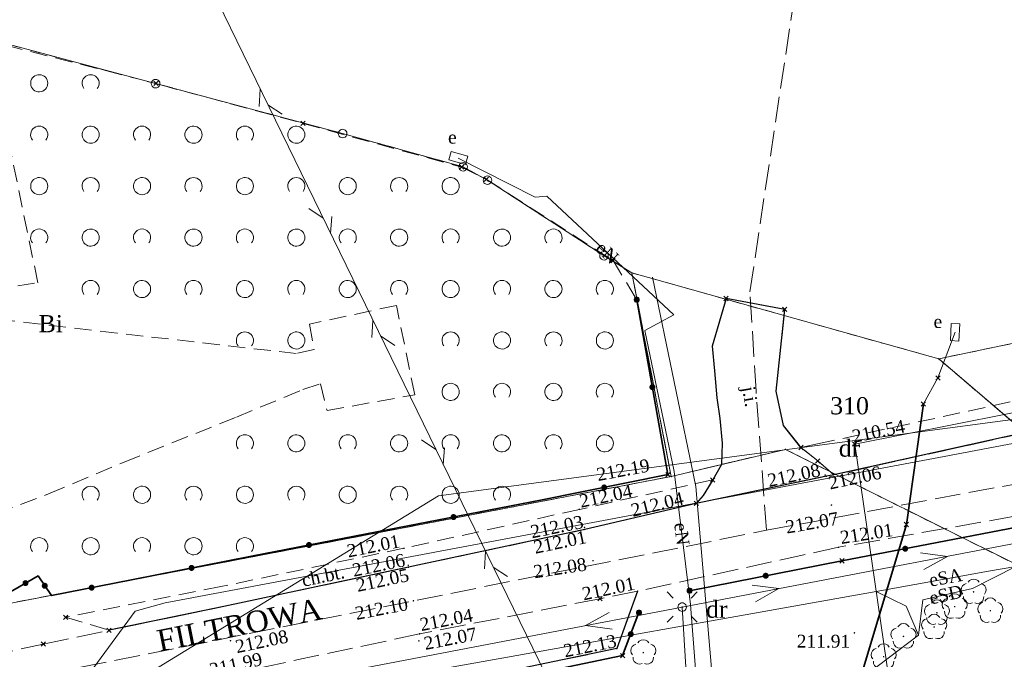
# Model space of a CAD drawing. Extents: x 7414218 to 7427513, y 5544630 to 5555035.
# Tile 22 of 46: x 7419448 to 7419505, y 5549651 to 5549689. Entities that reach past the tile are written whole.
import ezdxf
from ezdxf.enums import TextEntityAlignment as Align

# ---------------------------------------------------------------- set-up
doc = ezdxf.new("R2010")
doc.units = 0
for name, pattern in [('PRZER1-1', [1, 0.5, -0.5]), ('PRZER2-1', [1.5, 1, -0.5]), ('PRZER3-1', [2, 1.5, -0.5])]:
    doc.linetypes.add(name, pattern=pattern)
doc.layers.get('0').update_dxf_attribs({"linetype": 'CONTINUOUS'})
for name, color, linetype, lineweight in [('EGDE', 7, 'CONTINUOUS', 18), ('EGDE_O', 7, 'CONTINUOUS', 18), ('EGPG', 7, 'CONTINUOUS', 18), ('GOSRBG', 7, 'CONTINUOUS', 18), ('GUPPRZ_O', 7, 'CONTINUOUS', 18), ('OTKC', 7, 'CONTINUOUS', 18), ('OTKC_O', 7, 'CONTINUOUS', 18), ('OTKJ', 7, 'CONTINUOUS', 18), ('OTKJ_O', 7, 'CONTINUOUS', 18), ('OTKK', 7, 'CONTINUOUS', 25), ('OTOO', 7, 'CONTINUOUS', 35), ('OTRS', 7, 'CONTINUOUS', 13), ('OTRS_O', 7, 'CONTINUOUS', 13), ('OTZK', 7, 'CONTINUOUS', 18), ('SUEO', 7, 'CONTINUOUS', 18), ('SULO', 7, 'CONTINUOUS', 35)]:
    doc.layers.add(name, color=color, linetype=linetype, lineweight=lineweight)
for name, color, linetype, lineweight, true_color in [('EGUG', 7, 'CONTINUOUS', 18, 0x008000), ('EGUG_O', 7, 'CONTINUOUS', 18, 0x008000), ('GELULI', 7, 'CONTINUOUS', 18, 0xfeffff), ('GELULI_O', 7, 'CONTINUOUS', 18, 0xfeffff), ('GSPPRB', 7, 'CONTINUOUS', 18, 0x80ffff), ('OTZL', 7, 'CONTINUOUS', 18, 0x008000), ('SUEP', 1, 'CONTINUOUS', 18, 0xff0000), ('SUEP_O', 1, 'CONTINUOUS', 18, 0xff0000), ('SUES', 1, 'CONTINUOUS', 18, 0xff0000), ('SUES_O', 1, 'CONTINUOUS', 18, 0xff0000), ('SUTP', 7, 'CONTINUOUS', 18, 0xff9100), ('SUWP', 5, 'CONTINUOUS', 18, 0x0000ff)]:
    doc.layers.add(name, color=color, linetype=linetype, lineweight=lineweight, true_color=true_color)
doc.styles.add('Times New Roman', font='times.ttf')

# ---------------------------------------------------------------- blocks, each defined once
blk = doc.blocks.new('GSPWPS1')
blk.add_hatch(color=0).paths.add_polyline_path([(-0.045, 0), (-0.043467, -0.011647), (-0.038971, -0.0225), (-0.03182, -0.03182), (-0.0225, -0.038971), (-0.011647, -0.043467), (0, -0.045), (0.011647, -0.043467), (0.0225, -0.038971), (0.03182, -0.03182), (0.038971, -0.0225), (0.043467, -0.011647), (0.045, 0), (0.043467, 0.011647), (0.038971, 0.0225), (0.03182, 0.03182), (0.0225, 0.038971), (0.011647, 0.043467), (0, 0.045), (-0.011647, 0.043467), (-0.0225, 0.038971), (-0.03182, 0.03182), (-0.038971, 0.0225), (-0.043467, 0.011647)])
blk = doc.blocks.new('GSPRDL1')
blk.add_hatch(color=0).paths.add_polyline_path([(0, -0.045), (0.013906, -0.042798), (0.02645, -0.036406), (0.036406, -0.02645), (0.042798, -0.013906), (0.045, 0), (0.042798, 0.013906), (0.036406, 0.02645), (0.02645, 0.036406), (0.013906, 0.042798), (0, 0.045), (-0.013906, 0.042798), (-0.02645, 0.036406), (-0.036406, 0.02645), (-0.042798, 0.013906), (-0.045, 0), (-0.042798, -0.013906), (-0.036406, -0.02645), (-0.02645, -0.036406), (-0.013906, -0.042798)])
at = {"color": 0}
for points in [[(-0.324277, 0.563333), (-0.240553, 0.662679), (-0.127956, 0.727494), (0, 0.75), (0.127956, 0.727494), (0.240553, 0.662679), (0.324277, 0.563333)], [(-0.635969, -0.134326), (-0.70458, -0.024001), (-0.731429, 0.103115), (-0.713292, 0.231763), (-0.652348, 0.346501), (-0.55591, 0.433559), (-0.435555, 0.482485)], [(0.435555, 0.482485), (0.55591, 0.433559), (0.652348, 0.346501), (0.713292, 0.231763), (0.731429, 0.103115), (0.70458, -0.024001), (0.635969, -0.134326)], [(-0.068773, -0.646351), (-0.194901, -0.677512), (-0.324092, -0.663766), (-0.440839, -0.606763), (-0.531129, -0.513345), (-0.584125, -0.394725), (-0.593465, -0.265141)], [(0.593465, -0.265141), (0.584125, -0.394725), (0.531129, -0.513345), (0.440839, -0.606763), (0.324092, -0.663766), (0.194901, -0.677512), (0.068773, -0.646351)]]:
    blk.add_lwpolyline(points, dxfattribs=at)
blk = doc.blocks.new('GSSZAD1')
at = {"color": 0}
blk.add_lwpolyline([(0.5, 0), (0.490964, 0.094626), (0.464184, 0.185831), (0.420627, 0.27032), (0.361867, 0.34504), (0.290028, 0.407288), (0.207708, 0.454816), (0.117879, 0.485906), (0.023791, 0.499434), (-0.071157, 0.494911), (-0.163534, 0.4725), (-0.25, 0.433013), (-0.32743, 0.377875), (-0.393027, 0.309079), (-0.444418, 0.229113), (-0.479746, 0.140866), (-0.497736, 0.047528), (-0.497736, -0.047528), (-0.479746, -0.140866), (-0.444418, -0.229113), (-0.393027, -0.309079), (-0.32743, -0.377875), (-0.25, -0.433013), (-0.163534, -0.4725), (-0.071157, -0.494911), (0.023791, -0.499434), (0.117879, -0.485906), (0.207708, -0.454816), (0.290028, -0.407288), (0.361867, -0.34504), (0.420627, -0.27032), (0.464184, -0.185831), (0.490964, -0.094626)], close=True, dxfattribs=at)
blk = doc.blocks.new('GSSZAD2')
at = {"color": 0}
blk.add_lwpolyline([(-0.390312, -0.3125), (-0.445567, -0.226869), (-0.482312, -0.131814), (-0.49902, -0.031282), (-0.494998, 0.070549), (-0.470412, 0.169449), (-0.426283, 0.26131), (-0.364446, 0.342315), (-0.287468, 0.409099), (-0.198548, 0.458889), (-0.10138, 0.489614), (0, 0.5), (0.10138, 0.489614), (0.198548, 0.458889), (0.287468, 0.409099), (0.364446, 0.342315), (0.426283, 0.26131), (0.470412, 0.169449), (0.494998, 0.070549), (0.49902, -0.031282), (0.482312, -0.131814), (0.445567, -0.226869), (0.390312, -0.3125)], dxfattribs=at)
blk = doc.blocks.new('GUPESE1')
at = {"color": 0}
blk.add_lwpolyline([(-0.5, -0.25), (-0.5, 0.25), (0.5, 0.25), (0.5, -0.25)], close=True, dxfattribs=at)
blk = doc.blocks.new('GUPELA2')
blk.add_hatch(color=0).paths.add_polyline_path([(-0.001087, 0.044987), (0.011881, 0.043403), (0.021281, 0.03965), (0.030065, 0.033482), (0.038133, 0.023893), (0.043117, 0.012881), (0.044986, 0.001113), (0.044323, -0.007777), (0.040557, -0.019497), (0.033417, -0.030138), (0.024849, -0.037517), (0.013788, -0.042836), (0.002013, -0.044955), (-0.00982, -0.043916), (-0.020466, -0.040077), (-0.029541, -0.033946), (-0.036867, -0.025804), (-0.04187, -0.01649), (-0.04461, -0.005909), (-0.044532, 0.006476), (-0.041285, 0.017903), (-0.034764, 0.028574), (-0.024479, 0.03776), (-0.013449, 0.042943)])
at = {"color": 0}
for points in [[(-0.883883, 0.883883), (-0.53033, 0.53033)], [(0.883883, 0.883883), (0.53033, 0.53033)], [(-0.883883, -0.883883), (-0.53033, -0.53033)], [(0.883883, -0.883883), (0.53033, -0.53033)]]:
    blk.add_lwpolyline(points, dxfattribs=at)
blk = doc.blocks.new('GUPELA1')
at = {"color": 0}
blk.add_lwpolyline([(0, 0.25), (0.064705, 0.241481), (0.125, 0.216506), (0.176777, 0.176777), (0.216506, 0.125), (0.241481, 0.064705), (0.25, 0), (0.241481, -0.064705), (0.216506, -0.125), (0.176777, -0.176777), (0.125, -0.216506), (0.064705, -0.241481), (0, -0.25), (-0.064705, -0.241481), (-0.125, -0.216506), (-0.176777, -0.176777), (-0.216506, -0.125), (-0.241481, -0.064705), (-0.25, 0), (-0.241481, 0.064705), (-0.216506, 0.125), (-0.176777, 0.176777), (-0.125, 0.216506), (-0.064705, 0.241481)], close=True, dxfattribs=at)
blk = doc.blocks.new('GEPPGD1_1')
at = {"color": 0}
blk.add_lwpolyline([(0, 0.25), (0.077254, 0.237764), (0.146946, 0.202254), (0.202254, 0.146946), (0.237764, 0.077254), (0.25, 0), (0.237764, -0.077254), (0.202254, -0.146946), (0.146946, -0.202254), (0.077254, -0.237764), (0, -0.25), (-0.077254, -0.237764), (-0.146946, -0.202254), (-0.202254, -0.146946), (-0.237764, -0.077254), (-0.25, 0), (-0.237764, 0.077254), (-0.202254, 0.146946), (-0.146946, 0.202254), (-0.077254, 0.237764)], close=True, dxfattribs=at)
blk = doc.blocks.new('GEPPGD1_2')
blk.add_hatch(color=0).paths.add_polyline_path([(0, -0.045), (0.013906, -0.042798), (0.02645, -0.036406), (0.036406, -0.02645), (0.042798, -0.013906), (0.045, 0), (0.042798, 0.013906), (0.036406, 0.02645), (0.02645, 0.036406), (0.013906, 0.042798), (0, 0.045), (-0.013906, 0.042798), (-0.02645, 0.036406), (-0.036406, 0.02645), (-0.042798, 0.013906), (-0.045, 0), (-0.042798, -0.013906), (-0.036406, -0.02645), (-0.02645, -0.036406), (-0.013906, -0.042798)])
blk = doc.blocks.new('GSPPRB0')
at = {"color": 0, "lineweight": 18}
for points in [[(-0.12726, -0.12726), (0.12726, 0.12726)], [(-0.12726, 0.12726), (0.12726, -0.12726)]]:
    blk.add_lwpolyline(points, dxfattribs=at)
blk = doc.blocks.new('KOLO')
blk.add_hatch(color=0).paths.add_polyline_path([(-0.175, 0), (-0.169037, -0.045293), (-0.151554, -0.0875), (-0.123744, -0.123744), (-0.0875, -0.151554), (-0.045293, -0.169037), (0, -0.175), (0.045293, -0.169037), (0.0875, -0.151554), (0.123744, -0.123744), (0.151554, -0.0875), (0.169037, -0.045293), (0.175, 0), (0.169037, 0.045293), (0.151554, 0.0875), (0.123744, 0.123744), (0.0875, 0.151554), (0.045293, 0.169037), (0, 0.175), (-0.045293, 0.169037), (-0.0875, 0.151554), (-0.123744, 0.123744), (-0.151554, 0.0875), (-0.169037, 0.045293)])
blk = doc.blocks.new('GSLKOG1')
blk.add_hatch(color=0).paths.add_polyline_path([(-0.175, 0), (-0.169037, -0.045293), (-0.151554, -0.0875), (-0.123744, -0.123744), (-0.0875, -0.151554), (-0.045293, -0.169037), (0, -0.175), (0.045293, -0.169037), (0.0875, -0.151554), (0.123744, -0.123744), (0.151554, -0.0875), (0.169037, -0.045293), (0.175, 0), (0.169037, 0.045293), (0.151554, 0.0875), (0.123744, 0.123744), (0.0875, 0.151554), (0.045293, 0.169037), (0, 0.175), (-0.045293, 0.169037), (-0.0875, 0.151554), (-0.123744, 0.123744), (-0.151554, 0.0875), (-0.169037, 0.045293)])
blk = doc.blocks.new('SUTP1')
at = {"color": 0}
for points in [[(-0.0675, 0), (-0.9325, -0.5)], [(0.9325, 0), (0.0675, 0.5)]]:
    blk.add_lwpolyline(points, dxfattribs=at)
blk = doc.blocks.new('SUEP1')
at = {"color": 0}
blk.add_lwpolyline([(-0.75, -0.5), (0.75, 0), (-0.75, 0.5)], dxfattribs=at)

msp = doc.modelspace()

# ---------------------------------------------------------------- linework, layer by layer
at = {"layer": 'EGDE', "linetype": 'Continuous', "lineweight": 18, "elevation": 10.22}
msp.add_lwpolyline([(7419368.46, 5549590.89), (7419408.05, 5549627.17), (7419413.08, 5549630.04), (7419421.11, 5549632.38), (7419444.75, 5549635.91), (7419443.45, 5549653.88), (7419485.54, 5549661.95), (7419483.25, 5549673.82), (7419481.62, 5549674.82), (7419474.82, 5549679.23), (7419473.4, 5549680.01), (7419466.37, 5549681.95), (7419455.46, 5549684.86), (7419445.38, 5549687.55), (7419448.71, 5549709.7), (7419438.09, 5549711.85), (7419426.24, 5549714.17), (7419407.93, 5549717.66), (7419422.79, 5549831.55)], dxfattribs=at)
for points in [[(7419518.53, 5549654.85), (7419525.33, 5549656.97), (7419553.44, 5549661.25), (7419531.94, 5549661.5), (7419506.32, 5549664.39), (7419501.15, 5549668.81), (7419483.25, 5549673.82), (7419485.54, 5549661.95), (7419492.2, 5549663.53), (7419505.87, 5549656.71)], [(7419506.32, 5549664.39), (7419514.4, 5549666.27), (7419515.07, 5549671.72), (7419501.15, 5549668.81)], [(7419485.54, 5549661.95), (7419443.45, 5549653.88), (7419444.75, 5549635.91), (7419472.27, 5549640.92), (7419502.4, 5549649.81), (7419518.53, 5549654.85), (7419505.87, 5549656.71), (7419492.2, 5549663.53)]]:
    msp.add_lwpolyline(points, close=True, dxfattribs=at)
at = {"layer": 'EGUG', "linetype": 'PRZER1-1', "lineweight": 18, "elevation": 10.08}
for points in [[(7419466.37, 5549681.95), (7419455.46, 5549684.86), (7419445.38, 5549687.55), (7419448.71, 5549709.7), (7419438.09, 5549711.85), (7419426.24, 5549714.17), (7419407.93, 5549717.66), (7419407.08, 5549709.09), (7419398.86, 5549706.79), (7419402.29, 5549696.24), (7419404.23, 5549686.64), (7419405.59, 5549686.88), (7419411.89, 5549673.12), (7419416.59, 5549649.35), (7419418.25, 5549642.29), (7419443.92, 5549647.37), (7419443.45, 5549653.88), (7419485.54, 5549661.95), (7419483.25, 5549673.82), (7419481.62, 5549674.82), (7419474.82, 5549679.23), (7419473.4, 5549680.01)], [(7419553.44, 5549661.25), (7419531.94, 5549661.5), (7419506.32, 5549664.39), (7419501.15, 5549668.81), (7419483.25, 5549673.82), (7419485.54, 5549661.95), (7419492.2, 5549663.53), (7419505.87, 5549656.71), (7419518.53, 5549654.85), (7419525.33, 5549656.97)], [(7419501.15, 5549668.81), (7419506.32, 5549664.39), (7419514.4, 5549666.27), (7419515.07, 5549671.72)], [(7419502.4, 5549649.81), (7419518.53, 5549654.85), (7419505.87, 5549656.71), (7419492.2, 5549663.53), (7419485.54, 5549661.95), (7419443.45, 5549653.88), (7419443.92, 5549647.37), (7419444.75, 5549635.91), (7419472.27, 5549640.92)]]:
    msp.add_lwpolyline(points, close=True, dxfattribs=at)
at = {"layer": 'GELULI', "linetype": 'PRZER3-1', "lineweight": 18, "elevation": 9.97}
for points in [[(7419491.1, 5549658.81), (7419490.49, 5549666.93), (7419490.13, 5549672.72), (7419502.97, 5549757.8)], [(7419191.83, 5549597.86), (7419227.51, 5549604.5), (7419236.51, 5549606.21), (7419266.71, 5549612.67), (7419285.91, 5549616.73), (7419342.82, 5549629.2), (7419396.93, 5549640.48), (7419420.12, 5549645.6), (7419443.26, 5549649.26), (7419491.1, 5549658.81), (7419573.08, 5549674.07), (7419586.74, 5549676.61), (7419595.56, 5549678.05), (7419603.85, 5549679.58), (7419642.24, 5549682.49), (7419682.46, 5549681.4), (7419701.55, 5549681.61), (7419707.82, 5549682.12), (7419711.97, 5549682.6), (7419717.23, 5549683.96), (7419737.16, 5549689.09), (7419817.2, 5549713.1), (7419833.72, 5549718.92), (7419847.85, 5549724.55)]]:
    msp.add_lwpolyline(points, dxfattribs=at)
at = {"layer": 'GOSRBG', "linetype": 'Continuous', "lineweight": 18, "elevation": 10.04}
msp.add_lwpolyline([(7419615.774, 5549580.427), (7419627.462, 5549681.489), (7419471.968, 5549660.82), (7419431.639, 5549636.152), (7419428.19, 5549596.998), (7419413.018, 5549502.167), (7419456.743, 5549498.498), (7419481.58, 5549497.212), (7419522.704, 5549494.583), (7419537.085, 5549494.391), (7419547.298, 5549493.821), (7419605.188, 5549491.067)], close=True, dxfattribs=at)
at = {"layer": 'OTKC', "linetype": 'PRZER2-1', "lineweight": 18, "elevation": 10.18}
msp.add_lwpolyline([(7419508.84, 5549665.09), (7419495.03, 5549662.04), (7419494.09, 5549662.86), (7419493.11, 5549663.64), (7419494.08, 5549663.85), (7419508.44, 5549666.98)], dxfattribs=at)
msp.add_lwpolyline([(7419459.26, 5549655.53), (7419450.21, 5549653.74), (7419452.75, 5549652.98), (7419459.44, 5549654.37), (7419470.21, 5549656.66), (7419480.5, 5549658.86), (7419487, 5549660.38), (7419487.41, 5549660.84), (7419487.96, 5549661.75), (7419480.18, 5549660.03), (7419469.95, 5549657.76)], close=True, dxfattribs=at)
at = {"layer": 'OTKJ', "linetype": 'PRZER3-1', "lineweight": 18, "elevation": 10.18}
for points in [[(7419696.78, 5549678.68), (7419686.22, 5549679.09), (7419677.62, 5549679.39), (7419665.01, 5549679.65), (7419653.55, 5549680), (7419642.5, 5549680.2), (7419629.17, 5549679.75), (7419617.26, 5549678.86), (7419605.03, 5549677.19), (7419599.08, 5549676.17), (7419583.82, 5549673.6), (7419582.36, 5549673.39), (7419569.47, 5549671.08), (7419560.71, 5549669.5), (7419557.95, 5549669), (7419555.66, 5549668.57), (7419541.09, 5549666.03), (7419524.38, 5549663.16), (7419509.52, 5549660.32), (7419495.3, 5549657.82), (7419483.58, 5549655.26)], [(7419443.71, 5549651.03), (7419448.91, 5549652.18), (7419452.75, 5549652.98), (7419459.44, 5549654.37), (7419470.21, 5549656.66), (7419480.5, 5549658.86), (7419487, 5549660.38), (7419494.59, 5549661.96), (7419495.03, 5549662.04), (7419508.84, 5549665.09), (7419522.46, 5549668.03), (7419523.58, 5549668.22), (7419539.19, 5549670.94), (7419540.36, 5549671.13), (7419554.75, 5549673.61), (7419568.52, 5549676.07)], [(7419483.58, 5549655.26), (7419481.39, 5549654.82), (7419470.86, 5549652.77), (7419460.28, 5549650.52), (7419457.95, 5549650.04), (7419449.8, 5549648.26), (7419447.06, 5549647.71)]]:
    msp.add_lwpolyline(points, dxfattribs=at)
for points in [[(7419488.21, 5549666.54), (7419488.07, 5549668.12), (7419487.93, 5549669.54), (7419488.74, 5549672.33), (7419492.16, 5549671.69), (7419491.66, 5549666.92), (7419492.09, 5549664.93), (7419493.11, 5549663.64), (7419494.09, 5549662.86), (7419495.03, 5549662.04), (7419494.59, 5549661.96), (7419487, 5549660.38), (7419487.41, 5549660.84), (7419487.96, 5549661.75), (7419488.48, 5549662.64), (7419488.51, 5549663.89), (7419488.37, 5549665.34)], [(7419457.95, 5549650.04), (7419460.66, 5549647.45), (7419471.36, 5549649.63), (7419482.37, 5549651.91), (7419483.58, 5549655.26), (7419481.39, 5549654.82), (7419470.86, 5549652.77), (7419460.28, 5549650.52)]]:
    msp.add_lwpolyline(points, close=True, dxfattribs=at)
at = {"layer": 'OTKK', "linetype": 'Continuous', "lineweight": 25, "elevation": 10.18}
for points in [[(7419493.11, 5549663.64), (7419492.09, 5549664.93), (7419491.66, 5549666.92), (7419492.16, 5549671.69), (7419488.74, 5549672.33), (7419487.93, 5549669.54), (7419488.07, 5549668.12), (7419488.21, 5549666.54), (7419488.37, 5549665.34), (7419488.51, 5549663.89), (7419488.48, 5549662.64), (7419487.96, 5549661.75), (7419487.41, 5549660.84), (7419487, 5549660.38)], [(7419522.46, 5549668.03), (7419508.84, 5549665.09), (7419495.03, 5549662.04), (7419494.59, 5549661.96), (7419487, 5549660.38)], [(7419487, 5549660.38), (7419480.5, 5549658.86), (7419470.21, 5549656.66), (7419459.44, 5549654.37), (7419452.75, 5549652.98)], [(7419483.58, 5549655.26), (7419482.37, 5549651.91), (7419471.36, 5549649.63), (7419460.66, 5549647.45), (7419457.95, 5549650.04), (7419449.8, 5549648.26), (7419447.06, 5549647.71)]]:
    msp.add_lwpolyline(points, dxfattribs=at)
at = {"layer": 'OTOO', "linetype": 'Continuous', "lineweight": 35, "elevation": 10.18}
for points in [[(7419486.61, 5549655.29), (7419495.5, 5549657.03), (7419510.25, 5549659.86), (7419524.52, 5549662.53), (7419540.27, 5549665.15), (7419556.13, 5549668), (7419569.6, 5549670.41), (7419581.96, 5549672.62)], [(7419446.6, 5549655.01), (7419447.14, 5549655.31), (7419448.6, 5549656.15), (7419449.39, 5549655), (7419454.06, 5549655.93), (7419461.05, 5549657.3), (7419467.77, 5549658.61), (7419477.91, 5549660.56), (7419485.35, 5549662.06), (7419483.53, 5549672.26)], [(7419447.21, 5549647.44), (7419457.77, 5549649.7), (7419460.64, 5549646.9), (7419471.52, 5549649.18), (7419482.7, 5549651.5), (7419483.66, 5549654.01)]]:
    msp.add_lwpolyline(points, dxfattribs=at)
at = {"layer": 'OTZK', "linetype": 'PRZER2-1', "lineweight": 18, "elevation": 10.1}
for points in [[(7419445.26, 5549687.47), (7419455.48, 5549684.87), (7419464.06, 5549682.54), (7419473.32, 5549679.99), (7419474.75, 5549679.28), (7419482.15, 5549674.54), (7419483.53, 5549672.26), (7419485.35, 5549662.06), (7419477.91, 5549660.56), (7419467.77, 5549658.61), (7419461.05, 5549657.3), (7419454.06, 5549655.93), (7419449.39, 5549655), (7419448.6, 5549656.15), (7419447.14, 5549655.31)], [(7419442.97, 5549672.35), (7419448.59, 5549673.25), (7419446.72, 5549682.32)], [(7419444.77, 5549659.24), (7419449.22, 5549660.94), (7419453.62, 5549662.79), (7419460.17, 5549665.41), (7419464.05, 5549667.02), (7419465.08, 5549667.35), (7419465.46, 5549665.79), (7419470.58, 5549666.72), (7419469.51, 5549671.93), (7419464.43, 5549670.84), (7419464.71, 5549669.36), (7419463.67, 5549669.12), (7419453.21, 5549670.31), (7419444.32, 5549671.34)]]:
    msp.add_lwpolyline(points, dxfattribs=at)
at = {"layer": 'SUEP', "linetype": 'Continuous', "lineweight": 18, "elevation": 10.14}
for points in [[(7419813.51, 5549704.99), (7419792.67, 5549701.91), (7419759.16, 5549691.97), (7419727.73, 5549682.05), (7419699.01, 5549677.12), (7419657.51, 5549678.29), (7419619.55, 5549677.45), (7419583.02, 5549671.95), (7419555.17, 5549667.66), (7419521.19, 5549661.03), (7419486.18, 5549654.33), (7419456, 5549648.56)], [(7419480.87, 5549623.97), (7419480.22, 5549624.03), (7419478.91, 5549624.27), (7419478.49, 5549626.53), (7419480.46, 5549627.79), (7419479.52, 5549646.11), (7419486.98, 5549650.46), (7419486.66, 5549654.49), (7419485.72, 5549662.24), (7419484.01, 5549670.47), (7419485.7, 5549671.38), (7419478.29, 5549678.29), (7419477.6, 5549678.24), (7419473.12, 5549680.52)], [(7419484.44, 5549673.57), (7419486.98, 5549661.36), (7419487.98, 5549649.62), (7419485.91, 5549648.76), (7419479.89, 5549645.87), (7419481.26, 5549628.72), (7419479.34, 5549626.51), (7419478.88, 5549625.53), (7419478.99, 5549624.25), (7419480.34, 5549623.23), (7419480.79, 5549623.29)], [(7419480.87, 5549623.99), (7419479.04, 5549624.52), (7419478.64, 5549626.05), (7419479.81, 5549626.92), (7419481.67, 5549628.07), (7419483.68, 5549628.91), (7419486.31, 5549629.97), (7419494.81, 5549630.17), (7419495.84, 5549631.1), (7419496.36, 5549632.42), (7419496.21, 5549641.22), (7419496.78, 5549650.85), (7419499.26, 5549659.15), (7419500.25, 5549666.18), (7419501.1, 5549667.7), (7419502.1, 5549670.36)], [(7419502.1, 5549670.36), (7419501.1, 5549667.7), (7419500.25, 5549666.18), (7419499.26, 5549659.15), (7419496.78, 5549650.85), (7419496.21, 5549641.22), (7419496.36, 5549632.42), (7419495.84, 5549631.1), (7419494.81, 5549630.17), (7419486.31, 5549629.97), (7419483.68, 5549628.91), (7419481.67, 5549628.07), (7419479.81, 5549626.92), (7419478.64, 5549626.05), (7419479.04, 5549624.52), (7419480.87, 5549623.99)], [(7419497.49, 5549655.25), (7419504.05, 5549656.42), (7419505.65, 5549656.7)], [(7419499.97, 5549652.7), (7419500.21, 5549654.75), (7419503.12, 5549655.41), (7419505.65, 5549656.7)], [(7419316.42, 5549612.34), (7419316.3, 5549612.49), (7419315.56, 5549614.7), (7419321.9, 5549615.65), (7419327.33, 5549616.65), (7419337.55, 5549618.39), (7419366.45, 5549623.74), (7419374.22, 5549625.4), (7419389.41, 5549627.67), (7419400.56, 5549629.87), (7419405.7, 5549631.49), (7419414.42, 5549634.49), (7419424.03, 5549639.34), (7419431.97, 5549642.64), (7419435.94, 5549643.32), (7419471.74, 5549650.65), (7419497.49, 5549655.25)], [(7419499.97, 5549652.7), (7419499.25, 5549654.38), (7419497.49, 5549655.25)], [(7419485.79, 5549623.56), (7419487.32, 5549623.42), (7419488.08, 5549629.11), (7419497.3, 5549630.57), (7419497, 5549638.58), (7419495.87, 5549649.58), (7419499.97, 5549652.7)]]:
    msp.add_lwpolyline(points, dxfattribs=at)
at = {"layer": 'SULO', "linetype": 'Continuous', "lineweight": 35, "elevation": 10.12}
msp.add_lwpolyline([(7419500.25, 5549666.18), (7419499.26, 5549659.15), (7419496.78, 5549650.85), (7419496.21, 5549641.22), (7419496.36, 5549632.42)], dxfattribs=at)
at = {"layer": 'SUTP', "linetype": 'Continuous', "lineweight": 18, "elevation": 10.14}
for points in [[(7419429.79, 5549749.71), (7419487.59, 5549631.16)], [(7419487.59, 5549631.16), (7419486.18, 5549654.33)]]:
    msp.add_lwpolyline(points, dxfattribs=at)
at = {"layer": 'SUWP', "linetype": 'Continuous', "lineweight": 18, "elevation": 10.14}
for points in [[(7419575.7, 5549677.49), (7419554.92, 5549673.25), (7419501.47, 5549663.11), (7419456.01, 5549654.58), (7419454.26, 5549654.09), (7419446.04, 5549642.91), (7419417.39, 5549633.13), (7419413.15, 5549631.81), (7419408.35, 5549630.52), (7419390.14, 5549626.83), (7419376.94, 5549624.27), (7419376.64, 5549624.63)], [(7419500.56, 5549634.4), (7419500.46, 5549634.92), (7419496.25, 5549663.84), (7419510.94, 5549666.75)]]:
    msp.add_lwpolyline(points, dxfattribs=at)

# ---------------------------------------------------------------- block references
at = {"layer": 'EGPG', "linetype": 'Continuous', "lineweight": 18}
for name, p in [('GEPPGD1_1', (7419455.46, 5549684.86, 10.24)), ('GEPPGD1_1', (7419466.37, 5549681.95, 10.24)), ('GEPPGD1_1', (7419473.4, 5549680.01, 10.24)), ('GEPPGD1_1', (7419474.82, 5549679.23, 10.24)), ('GEPPGD1_1', (7419481.62, 5549674.82, 10.24)), ('GEPPGD1_2', (7419483.25, 5549673.82, 10.24)), ('GEPPGD1_2', (7419501.15, 5549668.81, 10.24)), ('GEPPGD1_2', (7419492.2, 5549663.53, 10.24)), ('GEPPGD1_2', (7419485.54, 5549661.95, 10.24))]:
    msp.add_blockref(name, p, dxfattribs=at)
at = {"layer": 'GSPPRB', "linetype": 'Continuous', "lineweight": 18}
for p in [(7419455.48, 5549684.87, 10.28), (7419464.06, 5549682.54, 10.28), (7419473.32, 5549679.99, 10.28), (7419474.75, 5549679.28, 10.28), (7419482.15, 5549674.54, 10.28), (7419483.53, 5549672.26, 10.28), (7419488.74, 5549672.33, 10.28), (7419492.16, 5549671.69, 10.28), (7419501.1, 5549667.7, 10.28), (7419500.25, 5549666.18, 10.28), (7419493.11, 5549663.64, 10.28), (7419496.25, 5549663.84, 10.28), (7419494.09, 5549662.86, 10.28), (7419485.35, 5549662.06, 10.28), (7419487.96, 5549661.75, 10.28), (7419487, 5549660.38, 10.28), (7419499.26, 5549659.15, 10.28), (7419495.5, 5549657.03, 10.28), (7419486.61, 5549655.29, 10.28), (7419481.39, 5549654.82, 10.28), (7419483.66, 5549654.01, 10.28), (7419450.21, 5549653.74, 10.28), (7419452.75, 5549652.98, 10.28), (7419448.91, 5549652.18, 10.28), (7419482.7, 5549651.5, 10.28)]:
    msp.add_blockref('GSPPRB0', p, dxfattribs=at)
at = {"layer": 'OTOO', "linetype": 'Continuous', "lineweight": 35}
for name, p, rotation in [('GSLKOG1', (7419483.53, 5549672.26, 10.18), 100.1168948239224), ('KOLO', (7419484.44, 5549667.16, 10.18), 100.1168948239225), ('KOLO', (7419484.44, 5549667.16, 10.18), 100.1168948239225), ('KOLO', (7419481.63, 5549661.31, 10.18), 11.39876306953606), ('KOLO', (7419481.63, 5549661.31, 10.18), 11.39876306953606), ('KOLO', (7419472.84, 5549659.585, 10.18), 10.88552704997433), ('KOLO', (7419472.84, 5549659.585, 10.18), 10.88552704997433), ('KOLO', (7419464.41, 5549657.955, 10.18), 11.03092344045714), ('KOLO', (7419464.41, 5549657.955, 10.18), 11.03092344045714), ('KOLO', (7419499.192, 5549657.738, 10.18), 10.86103244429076), ('KOLO', (7419499.192, 5549657.738, 10.18), 10.86103244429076), ('KOLO', (7419457.555, 5549656.615, 10.18), 11.08907979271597), ('KOLO', (7419457.555, 5549656.615, 10.18), 11.08907979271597), ('KOLO', (7419491.055, 5549656.16, 10.18), 11.07425079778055), ('KOLO', (7419491.055, 5549656.16, 10.18), 11.07425079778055), ('KOLO', (7419447.87, 5549655.73, 10.18), 29.9136460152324), ('KOLO', (7419447.87, 5549655.73, 10.18), 29.9136460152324), ('KOLO', (7419448.995, 5549655.575, 10.18), 304.4873728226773), ('KOLO', (7419448.995, 5549655.575, 10.18), 304.4873728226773), ('KOLO', (7419451.725, 5549655.465, 10.18), 11.2627366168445), ('KOLO', (7419451.725, 5549655.465, 10.18), 11.2627366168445), ('GSLKOG1', (7419486.61, 5549655.29, 10.18), 11.07425079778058), ('GSLKOG1', (7419483.66, 5549654.01, 10.18), 69.06964098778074), ('KOLO', (7419483.18, 5549652.755, 10.18), 69.06964098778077), ('KOLO', (7419483.18, 5549652.755, 10.18), 69.06964098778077)]:
    msp.add_blockref(name, p, dxfattribs=dict(at, rotation=rotation))
at = {"layer": 'OTRS', "linetype": 'Continuous', "lineweight": 13}
for p in [(7419485.35, 5549662.06, 10.08), (7419494.52, 5549662.04, 10.08), (7419494.59, 5549661.96, 10.08), (7419487, 5549660.38, 10.08), (7419494.89, 5549660.28, 10.08), (7419480.18, 5549660.03, 10.08), (7419480.48, 5549658.98, 10.08), (7419480.5, 5549658.86, 10.08), (7419469.95, 5549657.76, 10.08), (7419495.3, 5549657.82, 10.08), (7419480.98, 5549657.04, 10.08), (7419470.2, 5549656.77, 10.08), (7419470.21, 5549656.66, 10.08), (7419483.58, 5549655.26, 10.08), (7419470.5, 5549654.7, 10.08), (7419496.23, 5549652.83, 10.08), (7419459.83, 5549652.37, 10.08), (7419470.82, 5549652.36, 10.08), (7419470.86, 5549652.77, 10.08), (7419482.37, 5549651.91, 10.08)]:
    msp.add_blockref('GSPWPS1', p, dxfattribs=at)
at = {"layer": 'OTZK', "linetype": 'Continuous', "lineweight": 18}
for name, p in [('GSSZAD1', (7419448.67, 5549684.883, 10.1)), ('GSSZAD2', (7419451.67, 5549684.883, 10.1)), ('GSSZAD2', (7419448.67, 5549681.883, 10.1)), ('GSSZAD1', (7419451.67, 5549681.883, 10.1)), ('GSSZAD2', (7419454.67, 5549681.883, 10.1)), ('GSSZAD1', (7419457.67, 5549681.883, 10.1)), ('GSSZAD2', (7419460.67, 5549681.883, 10.1)), ('GSSZAD1', (7419463.67, 5549681.883, 10.1)), ('GSSZAD1', (7419448.67, 5549678.883, 10.1)), ('GSSZAD2', (7419451.67, 5549678.883, 10.1)), ('GSSZAD1', (7419454.67, 5549678.883, 10.1)), ('GSSZAD2', (7419457.67, 5549678.883, 10.1)), ('GSSZAD1', (7419460.67, 5549678.883, 10.1)), ('GSSZAD2', (7419463.67, 5549678.883, 10.1)), ('GSSZAD1', (7419466.67, 5549678.883, 10.1)), ('GSSZAD2', (7419469.67, 5549678.883, 10.1)), ('GSSZAD1', (7419472.67, 5549678.883, 10.1)), ('GSSZAD2', (7419448.67, 5549675.883, 10.1)), ('GSSZAD1', (7419451.67, 5549675.883, 10.1)), ('GSSZAD2', (7419454.67, 5549675.883, 10.1)), ('GSSZAD1', (7419457.67, 5549675.883, 10.1)), ('GSSZAD2', (7419460.67, 5549675.883, 10.1)), ('GSSZAD1', (7419463.67, 5549675.883, 10.1)), ('GSSZAD2', (7419466.67, 5549675.883, 10.1)), ('GSSZAD1', (7419469.67, 5549675.883, 10.1)), ('GSSZAD2', (7419472.67, 5549675.883, 10.1)), ('GSSZAD1', (7419475.67, 5549675.883, 10.1)), ('GSSZAD2', (7419478.67, 5549675.883, 10.1)), ('GSSZAD2', (7419451.67, 5549672.883, 10.1)), ('GSSZAD1', (7419454.67, 5549672.883, 10.1)), ('GSSZAD2', (7419457.67, 5549672.883, 10.1)), ('GSSZAD1', (7419460.67, 5549672.883, 10.1)), ('GSSZAD2', (7419463.67, 5549672.883, 10.1)), ('GSSZAD1', (7419466.67, 5549672.883, 10.1)), ('GSSZAD2', (7419469.67, 5549672.883, 10.1)), ('GSSZAD1', (7419472.67, 5549672.883, 10.1)), ('GSSZAD2', (7419475.67, 5549672.883, 10.1)), ('GSSZAD1', (7419478.67, 5549672.883, 10.1)), ('GSSZAD2', (7419481.67, 5549672.883, 10.1)), ('GSSZAD2', (7419460.67, 5549669.883, 10.1)), ('GSSZAD1', (7419463.67, 5549669.883, 10.1)), ('GSSZAD2', (7419472.67, 5549669.883, 10.1)), ('GSSZAD1', (7419475.67, 5549669.883, 10.1)), ('GSSZAD2', (7419478.67, 5549669.883, 10.1)), ('GSSZAD1', (7419481.67, 5549669.883, 10.1)), ('GSSZAD1', (7419472.67, 5549666.883, 10.1)), ('GSSZAD2', (7419475.67, 5549666.883, 10.1)), ('GSSZAD1', (7419478.67, 5549666.883, 10.1)), ('GSSZAD2', (7419481.67, 5549666.883, 10.1)), ('GSSZAD2', (7419460.67, 5549663.883, 10.1)), ('GSSZAD1', (7419463.67, 5549663.883, 10.1)), ('GSSZAD2', (7419466.67, 5549663.883, 10.1)), ('GSSZAD1', (7419469.67, 5549663.883, 10.1)), ('GSSZAD2', (7419472.67, 5549663.883, 10.1)), ('GSSZAD1', (7419475.67, 5549663.883, 10.1)), ('GSSZAD2', (7419478.67, 5549663.883, 10.1)), ('GSSZAD1', (7419481.67, 5549663.883, 10.1)), ('GSSZAD2', (7419451.67, 5549660.883, 10.1)), ('GSSZAD1', (7419454.67, 5549660.883, 10.1)), ('GSSZAD2', (7419457.67, 5549660.883, 10.1)), ('GSSZAD1', (7419460.67, 5549660.883, 10.1)), ('GSSZAD2', (7419463.67, 5549660.883, 10.1)), ('GSSZAD1', (7419466.67, 5549660.883, 10.1)), ('GSSZAD2', (7419469.67, 5549660.883, 10.1)), ('GSSZAD1', (7419472.67, 5549660.883, 10.1)), ('GSSZAD2', (7419475.67, 5549660.883, 10.1)), ('GSSZAD2', (7419448.67, 5549657.883, 10.1)), ('GSSZAD1', (7419451.67, 5549657.883, 10.1)), ('GSSZAD2', (7419454.67, 5549657.883, 10.1)), ('GSSZAD1', (7419457.67, 5549657.883, 10.1)), ('GSSZAD2', (7419460.67, 5549657.883, 10.1))]:
    msp.add_blockref(name, p, dxfattribs=at)
at = {"layer": 'OTZL', "linetype": 'Continuous', "lineweight": 18}
for p in [(7419503.18, 5549655.22, 10.12), (7419501.04, 5549654, 10.12), (7419502.08, 5549654.36, 10.12), (7419504.16, 5549654.12, 10.12), (7419500.88, 5549653.17, 10.12), (7419499.09, 5549652.62, 10.12), (7419483.91, 5549651.68, 10.12), (7419497.93, 5549651.44, 10.12)]:
    msp.add_blockref('GSPRDL1', p, dxfattribs=at)
at = {"layer": 'SUEO', "linetype": 'Continuous', "lineweight": 18}
for name, p in [('GUPELA2', (7419486.18, 5549654.33, 10.15)), ('GUPELA1', (7419486.18, 5549654.33, 10.16))]:
    msp.add_blockref(name, p, dxfattribs=at)
at = {"layer": 'SUEP', "linetype": 'Continuous', "lineweight": 18}
for p, rotation in [((7419500.913, 5549657.149, 10.14), 10.83392346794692), ((7419491.091, 5549655.27, 10.14), 10.83392346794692), ((7419481.269, 5549653.391, 10.14), 190.8235499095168)]:
    msp.add_blockref('SUEP1', p, dxfattribs=dict(at, rotation=rotation))
at = {"layer": 'SUES', "linetype": 'Continuous', "lineweight": 18}
for p, rotation in [((7419473.12, 5549680.52, 10.16), 344.4019994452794), ((7419502.1, 5549670.36, 10.16), 87.40799716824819)]:
    msp.add_blockref('GUPESE1', p, dxfattribs=dict(at, rotation=rotation))
at = {"layer": 'SUTP', "linetype": 'Continuous', "lineweight": 18}
for p, rotation in [((7419461.977, 5549683.694, 10.14), 115.9919182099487), ((7419465.264, 5549676.952, 10.14), 295.9919182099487), ((7419468.55, 5549670.211, 10.14), 115.9919182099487), ((7419471.837, 5549663.469, 10.14), 295.9919182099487), ((7419475.124, 5549656.728, 10.14), 115.9919182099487)]:
    msp.add_blockref('SUTP1', p, dxfattribs=dict(at, rotation=rotation))

# ---------------------------------------------------------------- texts
at = {"layer": 'EGDE_O', "linetype": 'Continuous', "lineweight": 0, "style": 'Times New Roman'}
msp.add_text('310', height=1, dxfattribs=at).set_placement((7419495.944, 5549665.575, 10.8), align=Align.CENTER)
at = {"layer": 'EGUG_O', "linetype": 'Continuous', "lineweight": 0, "style": 'Times New Roman'}
for s, p in [('Bi', (7419449.342, 5549670.361, 10.8)), ('dr', (7419495.944, 5549663.104, 10.8)), ('dr', (7419488.198, 5549653.71, 10.8))]:
    msp.add_text(s, height=1, dxfattribs=at).set_placement(p, align=Align.CENTER)
at = {"layer": 'GELULI_O', "linetype": 'Continuous', "lineweight": 0, "style": 'Times New Roman'}
msp.add_text('FILTROWA', height=1.25, rotation=11.30155, dxfattribs=at).set_placement((7419455.69, 5549651.736, 10.8))
at = {"layer": 'GUPPRZ_O', "linetype": 'Continuous', "lineweight": 0, "style": 'Times New Roman'}
msp.add_text('210.54', height=0.75, rotation=11.68901, dxfattribs=at).set_placement((7419496.179, 5549663.906, 10.8))
at = {"layer": 'OTKC_O', "linetype": 'Continuous', "lineweight": 0, "style": 'Times New Roman'}
msp.add_text('ch.bt.', height=0.75, rotation=11.98001, dxfattribs=at).set_placement((7419464.077, 5549655.513, 10.8))
at = {"layer": 'OTKJ_O', "linetype": 'Continuous', "lineweight": 0, "style": 'Times New Roman'}
msp.add_text('j.i.', height=0.75, rotation=279.856, dxfattribs=at).set_placement((7419489.67, 5549667.14, 10.8))
at = {"layer": 'OTRS_O', "linetype": 'Continuous', "lineweight": 0, "style": 'Times New Roman'}
for s, rotation, p in [('212.19', 10.57072, (7419481.27, 5549661.68, 10.8)), ('212.08', 12.04713, (7419491.249, 5549661.332, 10.8)), ('212.06', 12.10699, (7419494.808, 5549661.188, 10.8)), ('212.04', 11.83592, (7419480.276, 5549660.126, 10.8)), ('212.04', 13.84864, (7419483.3, 5549659.59, 10.8)), ('212.07', 9.82096, (7419492.281, 5549658.617, 10.8)), ('212.03', 11.46957, (7419477.418, 5549658.34, 10.8)), ('212.01', 8.80845, (7419495.457, 5549658.009, 10.8)), ('212.01', 11.79947, (7419477.609, 5549657.441, 10.8)), ('212.01', 11.35368, (7419466.709, 5549657.22, 10.8)), ('212.06', 11.64533, (7419467.02, 5549656.1, 10.8)), ('212.08', 8.59933, (7419477.57, 5549656.011, 10.8)), ('212.05', 11.902, (7419467.25, 5549655.218, 10.8)), ('212.01', 12.01219, (7419480.434, 5549654.72, 10.8)), ('212.10', 10.91788, (7419467.179, 5549653.582, 10.8)), ('212.04', 10.8374, (7419470.957, 5549652.931, 10.8)), ('212.08', 11.93829, (7419460.204, 5549651.641, 10.8)), ('212.07', 10.89813, (7419471.192, 5549651.831, 10.8)), ('212.13', 11.36149, (7419479.346, 5549651.397, 10.8)), ('211.91', 360, (7419492.864, 5549651.968, 10.8)), ('211.99', 12.5247, (7419458.7, 5549650.29, 10.8))]:
    msp.add_text(s, height=0.75, rotation=rotation, dxfattribs=at).set_placement(p)
at = {"layer": 'SUEP_O', "linetype": 'Continuous', "lineweight": 0, "style": 'Times New Roman'}
for s, rotation, p in [('eN', 317, (7419481.07, 5549675.18, 10.8)), ('eN', 276.915, (7419485.71, 5549659.21, 10.8)), ('eSD', 12.779, (7419500.7, 5549654.48, 10.8))]:
    msp.add_text(s, height=0.75, rotation=rotation, dxfattribs=at).set_placement(p)
msp.add_text('eSA', height=0.75, rotation=10.11299, dxfattribs=at).set_placement((7419501.621, 5549655.695, 10.8), align=Align.CENTER)
at = {"layer": 'SUES_O', "linetype": 'Continuous', "lineweight": 0, "style": 'Times New Roman'}
msp.add_text('e', height=0.75, rotation=360, dxfattribs=at).set_placement((7419472.52, 5549681.36, 10.8))
msp.add_text('e', height=0.75, rotation=360, dxfattribs=at).set_placement((7419501.35, 5549670.61, 10.8), align=Align.RIGHT)

doc.saveas('drawing.dxf')
